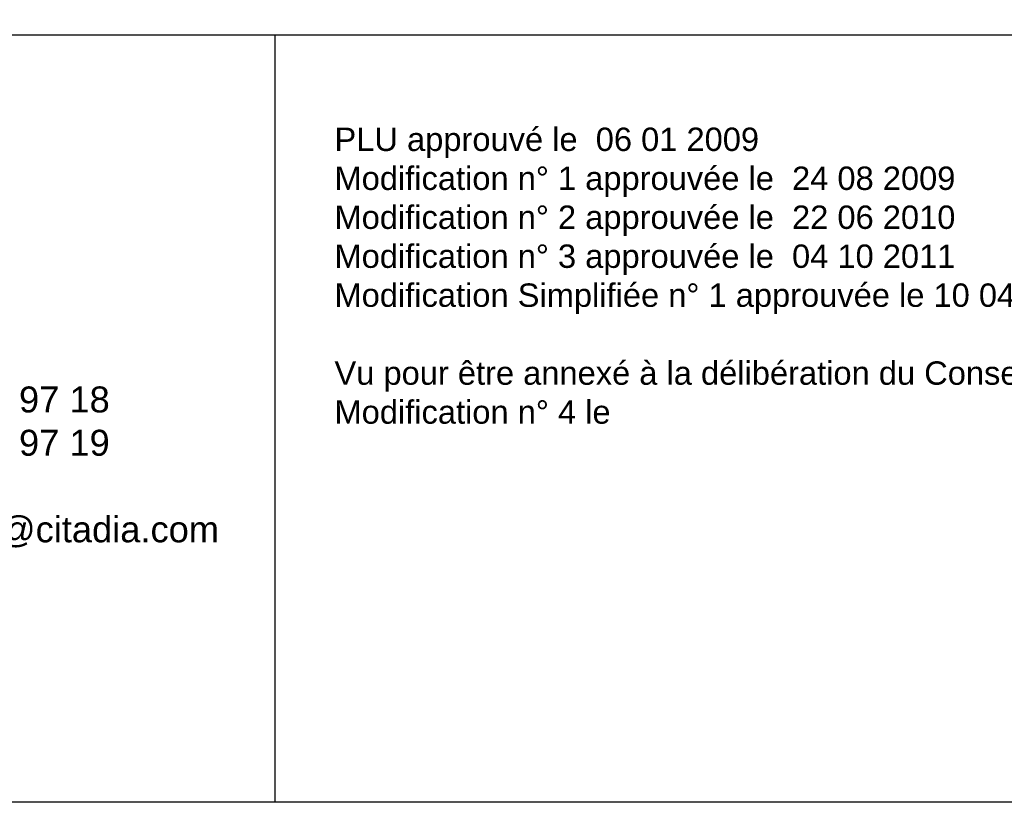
# Model space of a CAD drawing. Header units: metres. Extents: x 578835 to 593571, y 248557 to 255108.
# Tile 3 of 251: x 579472 to 580041, y 248557 to 249009. Entities that reach past the tile are written whole.
import ezdxf

# ---------------------------------------------------------------- set-up
doc = ezdxf.new("R2010")
doc.units = ezdxf.units.M
doc.layers.add('présentation - une seule planche', color=7, linetype='Continuous')
doc.layers.add('présentation_Légende une seule planche', color=1, linetype='Continuous')
doc.styles.add('LIEUDIT', font='arial.ttf', dxfattribs={"height": 10})
doc.styles.add('Présentation POS', font='ARCHITRN.TTF', dxfattribs={"height": 120})

msp = doc.modelspace()

# ---------------------------------------------------------------- linework, layer by layer
at = {"layer": 'présentation - une seule planche', "linetype": 'ByBlock', "ltscale": 80, "flags": 128}
msp.add_lwpolyline([(578834.69, 250731.23), (580357.05, 250731.23), (580357.05, 248557.18), (578834.69, 248557.18)], close=True, dxfattribs=at)
at = {"layer": 'présentation - une seule planche', "flags": 128}
for points in [[(578834.69, 249000.47), (580357.05, 249000.47)], [(579619.56, 249000.47), (579619.56, 248557.18)]]:
    msp.add_lwpolyline(points, dxfattribs=at)

# ---------------------------------------------------------------- texts
at = {"layer": 'présentation - une seule planche', "insert": (579654, 248946.9), "char_height": 18, "width": 645.9652, "attachment_point": 1, "style": 'Présentation POS'}
msp.add_mtext('{\\fArial|b0|i0|c0|p34;\\H0.75x;PLU approuvé le  06 01 2009\\PModification n° 1 approuvée le  24 08 2009\\PModification n° 2 approuvée le  22 06 2010\\PModification n° 3 approuvée le  04 10 2011\\PModification Simplifiée n° 1 approuvée le 10 04 2012\\P\\PVu pour être annexé à la délibération du Conseil Municipal approuvant la Modification n° 4 le}', dxfattribs=at)
at = {"layer": 'présentation_Légende une seule planche', "color": 7, "insert": (579331.95, 248872.39), "char_height": 15, "width": 500, "attachment_point": 1, "style": 'LIEUDIT'}
msp.add_mtext('45, rue Gimelli\\P83000 Toulon\\P\\PTél. : 04 94 18 97 18\\PFax : 04 94 18 97 19\\P\\Pemail : citadia@citadia.com', dxfattribs=at)

doc.saveas('drawing.dxf')
